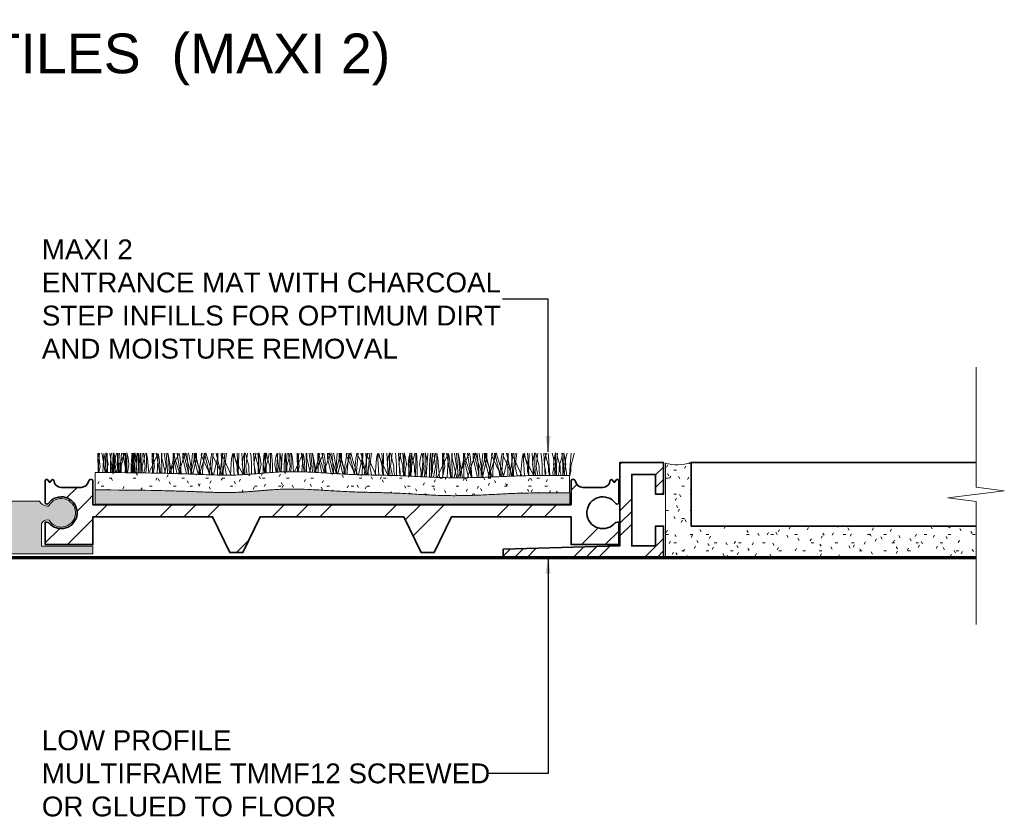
# Model space of a CAD drawing. Header units: millimetres. Extents: x -169 to 162, y -35 to 68.
# Tile 3 of 3: x 38 to 162, y -32 to 68. Entities that reach past the tile are written whole.
import ezdxf

# ---------------------------------------------------------------- set-up
doc = ezdxf.new("R2010")
doc.units = ezdxf.units.MM
for name, color, linetype, lineweight in [('FS-DETAIL', 3, 'Continuous', 35), ('FS-DETAIL-HATCH', 253, 'Continuous', 13), ('FS-DETAIL-THIN', 8, 'Continuous', 18), ('FS-DETAIL-WIDE', 4, 'Continuous', 70), ('FS-TEXT', 7, 'Continuous', 25)]:
    doc.layers.add(name, color=color, linetype=linetype, lineweight=lineweight)
doc.styles.add('Arial', font='arial.ttf', dxfattribs={"height": 2.5})
doc.dimstyles.new('Diagonal_2.5mm Arial$7', dxfattribs={"dimtxt": 2.5, "dimasz": 2, "dimexe": 2.5, "dimexo": 5, "dimgap": 1, "dimtad": 0, "dimzin": 0, "dimdsep": 46, "dimtxsty": 'Arial', "dimcen": 2, "dimdle": 4, "dimclrd": 1, "dimclre": 256, "dimclrt": 7, "dimaunit": 1, "dimadec": 0, "dimazin": 0, "dimtfac": 1, "dimtix": 1, "dimtmove": 2, "dimatfit": 3, "dimfxl": 1, "dimtvp": 1, "dimtolj": 1, "dimtzin": 0, "dimarcsym": 0})

# ---------------------------------------------------------------- blocks, each defined once
blk = doc.blocks.new('CARPET-H-PROFILE-MAXI')
at = {"layer": 'FS-DETAIL-HATCH'}
for p, q in [((-73.39, -53.15), (-73.34, -55.57)), ((-73.1, -54.82), (-73.32, -53.15)), ((-73.18, -53.15), (-73.25, -54.11)), ((-72.8, -53.51), (-72.88, -53.15)), ((-72.78, -55.58), (-72.63, -53.16)), ((-72.5, -53.81), (-72.63, -53.16)), ((-72.21, -53.73), (-72.37, -53.08)), ((-72.37, -53.43), (-72.37, -53.08)), ((-72.23, -53.15), (-72.18, -55.58)), ((-71.64, -54.82), (-71.86, -53.15)), ((-71.68, -53.15), (-71.74, -53.55)), ((-71.44, -53.15), (-71.51, -54.11)), ((-71.34, -53.81), (-71.47, -53.15)), ((-71.19, -53.77), (-71.36, -53.08)), ((-71.36, -53.43), (-71.36, -53.08)), ((-71.16, -53.66), (-71.06, -53.15)), ((-70.91, -53.43), (-70.91, -53.15)), ((-70.76, -53.15), (-70.71, -55.6)), ((-70.67, -53.15), (-70.72, -53.55)), ((-70.43, -53.15), (-70.5, -54.11)), ((-70.18, -53.51), (-70.26, -53.15)), ((-70.12, -53.4), (-70.17, -53.15)), ((-70.15, -53.66), (-70.05, -53.15)), ((-69.88, -53.81), (-70, -53.15)), ((-69.9, -53.43), (-69.9, -53.15)), ((-69.59, -53.73), (-69.75, -53.08)), ((-69.75, -53.43), (-69.75, -53.08)), ((-69.06, -53.15), (-69.11, -53.55)), ((-68.89, -54.82), (-69.11, -53.15)), ((-68.96, -53.15), (-69.04, -54.11)), ((-68.82, -53.15), (-68.89, -54.11)), ((-68.57, -53.73), (-68.74, -53.08)), ((-68.74, -53.43), (-68.74, -53.08)), ((-68.56, -55.62), (-68.41, -53.15)), ((-68.54, -53.66), (-68.43, -53.15)), ((-68.29, -53.43), (-68.29, -53.15)), ((-68.05, -53.15), (-68.1, -53.55)), ((-68.01, -53.15), (-67.96, -55.62)), ((-67.8, -53.15), (-67.87, -54.11)), ((-67.42, -54.82), (-67.65, -53.15)), ((-67.52, -53.66), (-67.42, -53.15)), ((-67.27, -53.43), (-67.27, -53.15)), ((-67.12, -53.81), (-67.25, -53.15)), ((-66.55, -53.15), (-66.5, -55.64)), ((-66.26, -54.82), (-66.48, -53.15)), ((-66.34, -53.15), (-66.41, -54.11)), ((-65.96, -53.51), (-66.04, -53.15)), ((-65.91, -53.4), (-65.95, -53.15)), ((-65.94, -55.65), (-65.79, -53.16)), ((-65.66, -53.81), (-65.79, -53.16)), ((-65.39, -53.15), (-65.34, -55.67)), ((-65.32, -53.77), (-65.32, -53.15)), ((-64.8, -54.82), (-65.02, -53.15)), ((-64.6, -55.42), (-64.8, -53.15)), ((-64.5, -53.81), (-64.63, -53.15)), ((-64.5, -53.51), (-64.58, -53.15)), ((-64.26, -55.42), (-63.69, -53.15)), ((-63.92, -53.15), (-63.87, -55.71)), ((-63.86, -53.77), (-63.86, -53.14)), ((-63.56, -54.18), (-63.86, -53.14)), ((-63.34, -53.51), (-63.42, -53.15)), ((-63.29, -53.4), (-63.33, -53.15)), ((-63.04, -53.81), (-63.17, -53.15)), ((-62.72, -54.18), (-62.41, -53.1)), ((-62.7, -53.77), (-62.7, -53.15)), ((-62.02, -55.42), (-62.6, -53.15)), ((-62.1, -54.18), (-62.41, -53.1)), ((-61.97, -55.42), (-62.17, -53.15)), ((-61.87, -53.51), (-61.96, -53.15)), ((-61.69, -55.42), (-61.49, -53.15)), ((-61.64, -55.42), (-61.06, -53.15)), ((-61.24, -53.77), (-61.24, -53.14)), ((-60.94, -54.18), (-61.24, -53.14)), ((-60.56, -55.42), (-61.14, -53.15)), ((-60.96, -53.77), (-60.96, -53.15)), ((-60.37, -53.4), (-60.33, -53.15)), ((-60.32, -53.51), (-60.24, -53.15)), ((-60.22, -55.42), (-60.02, -53.15)), ((-60.1, -54.18), (-59.79, -53.1)), ((-59.4, -55.42), (-59.98, -53.15)), ((-59.47, -54.18), (-59.79, -53.1)), ((-59.16, -53.81), (-59.03, -53.15)), ((-59.06, -55.42), (-58.86, -53.15)), ((-58.91, -53.4), (-58.87, -53.15)), ((-57.94, -55.42), (-58.51, -53.15)), ((-58.34, -53.77), (-58.34, -53.15)), ((-58.27, -53.15), (-58.33, -55.88)), ((-57.7, -55.88), (-57.87, -53.15)), ((-57.75, -53.4), (-57.71, -53.15)), ((-57.7, -53.51), (-57.62, -53.15)), ((-57.6, -55.42), (-57.4, -53.15)), ((-57.4, -54.82), (-57.18, -53.15)), ((-56.54, -53.81), (-56.41, -53.16)), ((-56.24, -55.89), (-56.41, -53.16)), ((-56.29, -53.4), (-56.24, -53.13)), ((-56.14, -53.66), (-56.24, -53.13)), ((-55.86, -53.15), (-55.79, -54.11)), ((-55.65, -53.15), (-55.7, -55.86)), ((-55.08, -55.82), (-55.25, -53.15)), ((-55.09, -53.73), (-54.92, -53.08)), ((-54.92, -53.43), (-54.92, -53.08)), ((-54.67, -53.66), (-54.78, -53.15)), ((-54.77, -54.82), (-54.55, -53.15)), ((-54.15, -53.15), (-54.1, -53.55)), ((-53.63, -55.73), (-53.79, -53.15)), ((-53.62, -53.73), (-53.47, -53.13)), ((-53.51, -53.66), (-53.61, -53.15)), ((-53.23, -53.15), (-53.16, -54.11)), ((-52.96, -53.73), (-53.12, -53.08)), ((-53.12, -53.43), (-53.12, -53.08)), ((-52.43, -53.15), (-52.48, -53.55)), ((-52.46, -53.73), (-52.3, -53.08)), ((-52.3, -53.43), (-52.3, -53.08)), ((-52.18, -53.15), (-52.26, -54.11)), ((-52.05, -53.66), (-52.15, -53.15)), ((-51.91, -53.66), (-51.8, -53.15)), ((-51.66, -53.43), (-51.66, -53.15)), ((-51.53, -53.15), (-51.47, -53.55)), ((-51, -53.73), (-50.86, -53.18)), ((-50.64, -54.82), (-50.86, -53.18)), ((-50.72, -53.15), (-50.79, -54.11)), ((-50.33, -53.73), (-50.49, -53.08)), ((-50.49, -53.43), (-50.49, -53.08)), ((-50.31, -55.5), (-50.17, -53.15)), ((-49.8, -53.15), (-49.86, -53.55)), ((-49.77, -53.15), (-49.72, -55.48)), ((-49.56, -53.15), (-49.63, -54.11)), ((-49.18, -54.82), (-49.4, -53.15)), ((-49.28, -53.66), (-49.18, -53.15)), ((-49.03, -53.43), (-49.03, -53.15)), ((-48.88, -53.81), (-49.01, -53.15)), ((-48.31, -53.15), (-48.26, -55.48)), ((-48.02, -54.82), (-48.24, -53.15)), ((-48.1, -53.15), (-48.17, -54.11)), ((-47.72, -53.51), (-47.8, -53.15)), ((-47.67, -53.4), (-47.71, -53.15)), ((-47.69, -55.49), (-47.55, -53.16)), ((-47.42, -53.81), (-47.55, -53.16)), ((-47.15, -53.15), (-47.1, -55.51)), ((-47.08, -53.77), (-47.08, -53.15)), ((-46.56, -54.82), (-46.78, -53.15)), ((-46.36, -55.42), (-46.56, -53.15)), ((-46.26, -53.81), (-46.39, -53.15)), ((-46.26, -53.51), (-46.34, -53.15)), ((-46.02, -55.42), (-45.44, -53.15)), ((-45.68, -53.15), (-45.63, -55.58)), ((-45.62, -53.77), (-45.62, -53.14)), ((-45.32, -54.18), (-45.62, -53.14)), ((-45.09, -53.51), (-45.18, -53.15)), ((-45.04, -53.4), (-45.08, -53.15)), ((-44.79, -53.81), (-44.92, -53.15)), ((-44.48, -54.18), (-44.17, -53.1)), ((-44.46, -53.77), (-44.46, -53.15)), ((-43.78, -55.42), (-44.36, -53.15)), ((-43.86, -54.18), (-44.17, -53.1)), ((-43.73, -55.42), (-43.93, -53.15)), ((-43.63, -53.51), (-43.71, -53.15)), ((-43.44, -55.42), (-43.24, -53.15)), ((-43.39, -55.42), (-42.82, -53.15)), ((-42.99, -53.77), (-42.99, -53.14)), ((-42.69, -54.18), (-42.99, -53.14)), ((-42.32, -55.42), (-42.89, -53.15)), ((-42.72, -53.77), (-42.72, -53.15)), ((-42.13, -53.4), (-42.09, -53.15)), ((-42.08, -53.51), (-42, -53.15)), ((-41.98, -55.42), (-41.78, -53.15)), ((-41.86, -54.18), (-41.54, -53.1)), ((-41.16, -55.42), (-41.73, -53.15)), ((-41.23, -54.18), (-41.54, -53.1)), ((-40.92, -53.81), (-40.79, -53.15)), ((-40.82, -55.42), (-40.62, -53.15)), ((-40.67, -53.4), (-40.63, -53.15)), ((-39.69, -55.42), (-40.27, -53.15)), ((-40.09, -53.77), (-40.09, -53.15)), ((-40.03, -53.15), (-40.09, -55.85)), ((-39.46, -55.87), (-39.63, -53.15)), ((-39.51, -53.4), (-39.47, -53.15)), ((-39.46, -53.51), (-39.37, -53.15)), ((-39.36, -55.42), (-39.16, -53.15)), ((-39.16, -54.82), (-38.93, -53.15)), ((-38.29, -53.81), (-38.17, -53.16)), ((-38, -55.9), (-38.17, -53.16)), ((-38.04, -53.4), (-38, -53.13)), ((-37.89, -53.66), (-38, -53.13)), ((-37.62, -53.15), (-37.54, -54.11)), ((-37.4, -53.15), (-37.46, -55.91)), ((-36.83, -55.92), (-37.01, -53.15)), ((-36.84, -53.73), (-36.68, -53.08)), ((-36.68, -53.43), (-36.68, -53.08)), ((-36.53, -54.82), (-36.31, -53.15)), ((-36.43, -53.66), (-36.53, -53.15)), ((-35.91, -53.15), (-35.86, -53.55)), ((-35.37, -55.98), (-35.54, -53.15)), ((-35.38, -53.73), (-35.23, -53.13)), ((-35.27, -53.66), (-35.37, -53.15)), ((-34.99, -53.15), (-34.92, -54.11)), ((-34.64, -53.73), (-34.8, -53.08)), ((-34.8, -53.43), (-34.8, -53.08)), ((-34.22, -53.73), (-34.06, -53.08)), ((-34.11, -53.15), (-34.16, -53.55)), ((-34.06, -53.43), (-34.06, -53.08)), ((-33.87, -53.15), (-33.94, -54.11)), ((-33.81, -53.66), (-33.91, -53.15)), ((-33.59, -53.66), (-33.48, -53.15)), ((-33.34, -53.43), (-33.34, -53.15)), ((-33.28, -53.15), (-33.23, -53.55)), ((-32.76, -53.73), (-32.61, -53.13)), ((-32.33, -54.82), (-32.55, -53.15)), ((-32.4, -53.15), (-32.48, -54.11)), ((-32.01, -53.73), (-32.18, -53.08)), ((-32.18, -53.43), (-32.18, -53.08)), ((-32.03, -56.12), (-31.85, -53.15)), ((-31.49, -53.15), (-31.54, -53.55)), ((-31.45, -53.15), (-31.39, -56.15)), ((-31.24, -53.15), (-31.31, -54.11)), ((-30.86, -54.82), (-31.08, -53.15)), ((-30.96, -53.66), (-30.86, -53.15)), ((-30.71, -53.43), (-30.71, -53.15)), ((-30.56, -53.81), (-30.69, -53.15)), ((-29.99, -53.15), (-29.93, -56.2)), ((-29.7, -54.82), (-29.92, -53.15)), ((-29.78, -53.15), (-29.85, -54.11)), ((-29.4, -53.51), (-29.48, -53.15)), ((-29.41, -56.21), (-29.23, -53.16)), ((-29.35, -53.4), (-29.39, -53.15)), ((-29.1, -53.81), (-29.23, -53.16)), ((-28.83, -53.15), (-28.76, -56.22)), ((-28.76, -53.77), (-28.76, -53.15)), ((-28.24, -54.82), (-28.46, -53.15)), ((-28.04, -55.42), (-28.24, -53.15)), ((-27.94, -53.81), (-28.07, -53.15)), ((-27.94, -53.51), (-28.02, -53.15)), ((-27.7, -55.42), (-27.12, -53.15)), ((-27.36, -53.15), (-27.3, -56.22)), ((-27.3, -53.77), (-27.3, -53.14)), ((-27, -54.18), (-27.3, -53.14)), ((-26.78, -53.51), (-26.86, -53.15)), ((-26.72, -53.4), (-26.77, -53.15)), ((-26.48, -53.81), (-26.6, -53.15)), ((-26.16, -54.18), (-25.85, -53.1)), ((-26.14, -53.77), (-26.14, -53.15)), ((-25.46, -55.42), (-26.04, -53.15)), ((-25.54, -54.18), (-25.85, -53.1)), ((-25.41, -55.42), (-25.61, -53.15)), ((-25.31, -53.51), (-25.39, -53.15)), ((-25.13, -55.42), (-24.93, -53.15)), ((-25.07, -55.42), (-24.5, -53.15)), ((-24.68, -53.77), (-24.68, -53.14)), ((-24.38, -54.18), (-24.68, -53.14)), ((-24, -55.42), (-24.58, -53.15)), ((-24.4, -53.77), (-24.4, -53.15)), ((-23.81, -53.4), (-23.77, -53.15)), ((-23.76, -53.51), (-23.68, -53.15)), ((-23.66, -55.42), (-23.46, -53.15)), ((-23.54, -54.18), (-23.22, -53.1)), ((-22.84, -55.42), (-23.41, -53.15)), ((-22.91, -54.18), (-23.22, -53.1)), ((-22.6, -53.81), (-22.47, -53.15)), ((-22.5, -55.42), (-22.3, -53.15)), ((-22.35, -53.4), (-22.31, -53.15)), ((-21.38, -55.42), (-21.95, -53.15)), ((-21.77, -53.77), (-21.77, -53.15)), ((-21.71, -53.15), (-21.77, -56.05)), ((-21.13, -56.02), (-21.31, -53.15)), ((-21.19, -53.4), (-21.15, -53.15)), ((-21.14, -53.51), (-21.05, -53.15)), ((-21.04, -55.42), (-20.84, -53.15)), ((-20.84, -54.82), (-20.62, -53.15)), ((-19.97, -53.81), (-19.85, -53.16)), ((-19.67, -55.98), (-19.85, -53.16)), ((-19.73, -53.4), (-19.68, -53.13)), ((-19.58, -53.66), (-19.68, -53.13)), ((-19.3, -53.15), (-19.22, -54.11)), ((-19.09, -53.15), (-19.14, -55.97)), ((-18.51, -55.96), (-18.69, -53.15)), ((-18.53, -53.73), (-18.36, -53.08)), ((-18.36, -53.43), (-18.36, -53.08)), ((-18.11, -53.66), (-18.22, -53.15)), ((-18.21, -54.82), (-17.99, -53.15)), ((-17.59, -53.15), (-17.54, -53.55)), ((-17.05, -55.94), (-17.22, -53.15)), ((-17.06, -53.73), (-16.91, -53.13)), ((-16.95, -53.66), (-17.05, -53.15)), ((-16.67, -53.15), (-16.6, -54.11)), ((-16.03, -53.73), (-16.18, -53.13)), ((-15.9, -53.73), (-15.74, -53.08)), ((-15.74, -53.43), (-15.74, -53.08)), ((-15.49, -53.66), (-15.59, -53.15)), ((-15.5, -53.15), (-15.55, -53.55)), ((-14.98, -53.66), (-14.88, -53.15)), ((-14.96, -53.15), (-14.91, -53.55)), ((-14.73, -53.43), (-14.73, -53.08)), ((-14.57, -53.73), (-14.73, -53.08)), ((-14.44, -53.73), (-14.29, -53.13)), ((-13.79, -53.15), (-13.87, -54.11)), ((-13.52, -53.66), (-13.41, -53.15)), ((-73.25, -54.11), (-73.34, -55.57)), ((-72.46, -55.58), (-72.8, -53.51)), ((-72.36, -55.58), (-72.5, -53.81)), ((-72.37, -54.75), (-72.37, -53.43)), ((-72.1, -54.56), (-72.21, -53.73)), ((-71.74, -53.55), (-71.81, -54.6)), ((-71.51, -54.11), (-71.6, -55.59)), ((-71.46, -54.78), (-71.16, -53.66)), ((-71.36, -54.75), (-71.36, -53.43)), ((-71.2, -55.59), (-71.34, -53.81)), ((-71.09, -54.56), (-71.19, -53.78)), ((-71.15, -55.59), (-70.12, -53.4)), ((-70.91, -54.75), (-70.91, -53.43)), ((-70.72, -53.55), (-70.8, -54.6)), ((-70.5, -54.11), (-70.59, -55.6)), ((-70.45, -54.78), (-70.15, -53.66)), ((-69.83, -55.6), (-70.18, -53.51)), ((-69.9, -54.75), (-69.9, -53.43)), ((-69.73, -55.61), (-69.88, -53.81)), ((-69.75, -54.75), (-69.75, -53.43)), ((-69.47, -54.56), (-69.59, -53.73)), ((-69.11, -53.55), (-69.19, -54.6)), ((-69.04, -54.11), (-69.13, -55.61)), ((-68.89, -54.11), (-68.98, -55.61)), ((-68.84, -54.78), (-68.54, -53.66)), ((-68.74, -54.75), (-68.74, -53.43)), ((-68.46, -54.56), (-68.57, -53.73)), ((-68.29, -54.75), (-68.29, -53.43)), ((-68.1, -53.55), (-68.17, -54.6)), ((-67.87, -54.11), (-67.97, -55.62)), ((-67.82, -54.78), (-67.52, -53.66)), ((-67.27, -54.75), (-67.27, -53.43)), ((-66.98, -55.63), (-67.12, -53.81)), ((-66.95, -55.63), (-65.91, -53.4)), ((-66.41, -54.11), (-66.51, -55.64)), ((-65.6, -55.66), (-65.96, -53.51)), ((-65.51, -55.66), (-65.66, -53.81)), ((-64.88, -55.68), (-65.32, -53.77)), ((-64.13, -55.7), (-64.5, -53.51)), ((-64.35, -55.7), (-64.5, -53.81)), ((-64.36, -55.7), (-63.29, -53.4)), ((-63.41, -55.72), (-63.86, -53.77)), ((-63.05, -55.73), (-63.56, -54.18)), ((-62.97, -55.73), (-63.34, -53.51)), ((-63.24, -55.73), (-62.72, -54.18)), ((-62.88, -55.74), (-63.04, -53.81)), ((-62.24, -55.75), (-62.7, -53.77)), ((-61.57, -55.78), (-62.1, -54.18)), ((-61.5, -55.78), (-61.87, -53.51)), ((-61.43, -55.78), (-60.96, -53.77)), ((-60.76, -55.8), (-61.24, -53.77)), ((-60.39, -55.82), (-60.94, -54.18)), ((-60.71, -55.81), (-60.32, -53.51)), ((-60.64, -55.81), (-60.1, -54.18)), ((-59.23, -55.86), (-60.37, -53.4)), ((-58.91, -55.87), (-59.47, -54.18)), ((-59.32, -55.85), (-59.16, -53.81)), ((-57.75, -55.88), (-58.89, -53.45)), ((-58.83, -55.87), (-58.34, -53.77)), ((-58.09, -55.88), (-57.7, -53.51)), ((-56.59, -55.89), (-57.75, -53.4)), ((-56.7, -55.89), (-56.54, -53.81)), ((-55.15, -55.83), (-56.29, -53.4)), ((-55.84, -54.78), (-56.14, -53.66)), ((-55.79, -54.11), (-55.68, -55.86)), ((-55.2, -54.56), (-55.09, -53.73)), ((-54.92, -54.75), (-54.92, -53.43)), ((-54.37, -54.78), (-54.67, -53.66)), ((-54.1, -53.55), (-54.02, -54.6)), ((-53.74, -54.56), (-53.62, -53.73)), ((-53.21, -54.78), (-53.51, -53.66)), ((-53.16, -54.11), (-53.06, -55.68)), ((-53.12, -54.75), (-53.12, -53.43)), ((-52.84, -54.56), (-52.96, -53.73)), ((-52.57, -54.56), (-52.46, -53.73)), ((-52.48, -53.55), (-52.56, -54.6)), ((-52.26, -54.11), (-52.35, -55.62)), ((-52.3, -54.75), (-52.3, -53.43)), ((-52.21, -54.78), (-51.91, -53.66)), ((-51.75, -54.78), (-52.05, -53.66)), ((-51.66, -54.75), (-51.66, -53.43)), ((-51.47, -53.55), (-51.4, -54.6)), ((-51.11, -54.56), (-51, -53.73)), ((-50.79, -54.11), (-50.88, -55.53)), ((-50.49, -54.75), (-50.49, -53.43)), ((-50.22, -54.56), (-50.33, -53.73)), ((-49.86, -53.55), (-49.93, -54.6)), ((-49.63, -54.11), (-49.72, -55.48)), ((-49.58, -54.78), (-49.28, -53.66)), ((-49.03, -54.75), (-49.03, -53.43)), ((-48.75, -55.47), (-48.88, -53.81)), ((-48.63, -55.47), (-47.67, -53.4)), ((-48.17, -54.11), (-48.25, -55.48)), ((-47.39, -55.5), (-47.72, -53.51)), ((-47.28, -55.5), (-47.42, -53.81)), ((-46.67, -55.52), (-47.08, -53.77)), ((-45.91, -55.57), (-46.26, -53.51)), ((-46.12, -55.56), (-46.26, -53.81)), ((-46.05, -55.56), (-45.04, -53.4)), ((-45.19, -55.61), (-45.62, -53.77)), ((-44.84, -55.63), (-45.32, -54.18)), ((-44.74, -55.63), (-45.09, -53.51)), ((-44.96, -55.62), (-44.48, -54.18)), ((-44.65, -55.64), (-44.79, -53.81)), ((-44.01, -55.68), (-44.46, -53.77)), ((-43.35, -55.72), (-43.86, -54.18)), ((-43.26, -55.72), (-43.63, -53.51)), ((-43.17, -55.73), (-42.72, -53.77)), ((-42.53, -55.76), (-42.99, -53.77)), ((-42.16, -55.78), (-42.69, -54.18)), ((-42.46, -55.76), (-42.08, -53.51)), ((-42.38, -55.77), (-41.86, -54.18)), ((-41, -55.83), (-42.13, -53.4)), ((-40.68, -55.84), (-41.23, -54.18)), ((-41.08, -55.83), (-40.92, -53.81)), ((-39.52, -55.87), (-40.67, -53.4)), ((-40.58, -55.84), (-40.09, -53.77)), ((-39.85, -55.86), (-39.46, -53.51)), ((-38.34, -55.89), (-39.51, -53.4)), ((-38.46, -55.89), (-38.29, -53.81)), ((-36.86, -55.92), (-38.04, -53.4)), ((-37.59, -54.78), (-37.89, -53.66)), ((-37.54, -54.11), (-37.43, -55.91)), ((-36.96, -54.56), (-36.84, -53.73)), ((-36.68, -54.75), (-36.68, -53.43)), ((-36.13, -54.78), (-36.43, -53.66)), ((-35.86, -53.55), (-35.78, -54.6)), ((-35.49, -54.56), (-35.38, -53.73)), ((-34.97, -54.78), (-35.27, -53.66)), ((-34.92, -54.11), (-34.81, -55.91)), ((-34.8, -54.75), (-34.8, -53.43)), ((-34.52, -54.56), (-34.64, -53.73)), ((-34.33, -54.56), (-34.22, -53.73)), ((-34.16, -53.55), (-34.24, -54.6)), ((-34.06, -54.75), (-34.06, -53.43)), ((-33.94, -54.11), (-34.05, -55.91)), ((-33.89, -54.78), (-33.59, -53.66)), ((-33.51, -54.78), (-33.81, -53.66)), ((-33.34, -54.75), (-33.34, -53.43)), ((-33.23, -53.55), (-33.16, -54.6)), ((-32.87, -54.56), (-32.76, -53.73)), ((-32.48, -54.11), (-32.59, -55.91)), ((-32.18, -54.75), (-32.18, -53.43)), ((-31.9, -54.56), (-32.01, -53.73)), ((-31.54, -53.55), (-31.61, -54.6)), ((-31.31, -54.11), (-31.43, -55.91)), ((-31.26, -54.78), (-30.96, -53.66)), ((-30.71, -54.75), (-30.71, -53.43)), ((-30.65, -56.18), (-29.35, -53.4)), ((-30.37, -56.19), (-30.56, -53.81)), ((-29.85, -54.11), (-29.96, -55.91)), ((-28.95, -56.22), (-29.4, -53.51)), ((-28.91, -56.22), (-29.1, -53.81)), ((-28.19, -56.22), (-28.76, -53.77)), ((-28.04, -56.21), (-26.72, -53.4)), ((-27.49, -56.22), (-27.94, -53.51)), ((-27.75, -56.22), (-27.94, -53.81)), ((-26.73, -56.21), (-27.3, -53.77)), ((-26.33, -56.21), (-27, -54.18)), ((-26.84, -56.21), (-26.16, -54.18)), ((-26.33, -56.21), (-26.78, -53.51)), ((-26.28, -56.21), (-26.48, -53.81)), ((-25.57, -56.19), (-26.14, -53.77)), ((-24.88, -56.17), (-25.54, -54.18)), ((-24.87, -56.17), (-25.31, -53.51)), ((-24.96, -56.17), (-24.4, -53.77)), ((-24.12, -56.15), (-24.68, -53.77)), ((-23.73, -56.13), (-24.38, -54.18)), ((-24.2, -56.15), (-23.76, -53.51)), ((-24.19, -56.15), (-23.54, -54.18)), ((-22.56, -56.08), (-23.81, -53.4)), ((-22.28, -56.07), (-22.91, -54.18)), ((-22.78, -56.09), (-22.6, -53.81)), ((-21.12, -56.02), (-22.33, -53.45)), ((-22.31, -56.07), (-21.77, -53.77)), ((-21.56, -56.04), (-21.14, -53.51)), ((-19.98, -55.98), (-21.19, -53.4)), ((-20.15, -55.99), (-19.97, -53.81)), ((-18.53, -55.96), (-19.73, -53.4)), ((-19.28, -54.78), (-19.58, -53.66)), ((-19.22, -54.11), (-19.11, -55.91)), ((-18.64, -54.56), (-18.53, -53.73)), ((-18.36, -54.75), (-18.36, -53.43)), ((-17.81, -54.78), (-18.11, -53.66)), ((-17.54, -53.55), (-17.46, -54.6)), ((-17.18, -54.56), (-17.06, -53.73)), ((-16.65, -54.78), (-16.95, -53.66)), ((-16.6, -54.11), (-16.49, -55.91)), ((-15.92, -54.56), (-16.03, -53.73)), ((-16.01, -54.56), (-15.9, -53.73)), ((-15.74, -54.75), (-15.74, -53.43)), ((-15.55, -53.55), (-15.63, -54.6)), ((-15.19, -54.78), (-15.49, -53.66)), ((-15.28, -54.78), (-14.98, -53.66)), ((-14.91, -53.55), (-14.84, -54.6)), ((-14.73, -54.75), (-14.73, -53.43)), ((-14.45, -54.56), (-14.57, -53.73)), ((-14.55, -54.56), (-14.44, -53.73)), ((-13.87, -54.11), (-13.98, -55.91)), ((-13.82, -54.78), (-13.52, -53.66)), ((-73.26, -55.57), (-73.1, -54.82)), ((-72.43, -55.58), (-72.37, -54.75)), ((-72.28, -55.58), (-72.21, -55.08)), ((-72.21, -55.08), (-72.1, -54.56)), ((-71.81, -54.6), (-71.81, -55.59)), ((-71.8, -55.59), (-71.64, -54.82)), ((-71.5, -55.59), (-71.46, -55.46)), ((-71.46, -55.46), (-71.46, -54.78)), ((-71.41, -55.59), (-71.36, -54.75)), ((-71.27, -55.59), (-71.2, -55.08)), ((-71.2, -55.08), (-71.09, -54.56)), ((-70.96, -55.59), (-70.91, -54.75)), ((-70.8, -54.6), (-70.8, -55.6)), ((-70.49, -55.6), (-70.45, -55.46)), ((-70.45, -55.46), (-70.45, -54.78)), ((-69.95, -55.6), (-69.9, -54.75)), ((-69.8, -55.61), (-69.75, -54.75)), ((-69.66, -55.61), (-69.59, -55.08)), ((-69.59, -55.08), (-69.47, -54.56)), ((-69.19, -54.6), (-69.19, -55.61)), ((-69.05, -55.61), (-68.89, -54.82)), ((-68.88, -55.61), (-68.84, -55.46)), ((-68.84, -55.46), (-68.84, -54.78)), ((-68.79, -55.61), (-68.74, -54.75)), ((-68.65, -55.61), (-68.57, -55.08)), ((-68.57, -55.08), (-68.46, -54.56)), ((-68.34, -55.62), (-68.29, -54.75)), ((-68.17, -54.6), (-68.17, -55.62)), ((-67.87, -55.62), (-67.82, -55.46)), ((-67.82, -55.46), (-67.82, -54.78)), ((-67.59, -55.62), (-67.42, -54.82)), ((-67.33, -55.63), (-67.27, -54.75)), ((-66.43, -55.64), (-66.26, -54.82)), ((-64.98, -55.68), (-64.8, -54.82)), ((-64.6, -55.69), (-64.6, -55.42)), ((-64.29, -55.7), (-64.26, -55.42)), ((-62, -55.76), (-62.02, -55.42)), ((-61.97, -55.76), (-61.97, -55.42)), ((-61.69, -55.77), (-61.69, -55.42)), ((-61.67, -55.77), (-61.64, -55.42)), ((-60.53, -55.81), (-60.56, -55.42)), ((-60.22, -55.82), (-60.22, -55.42)), ((-59.36, -55.85), (-59.4, -55.42)), ((-59.06, -55.86), (-59.06, -55.42)), ((-57.9, -55.88), (-57.94, -55.42)), ((-57.6, -55.88), (-57.6, -55.42)), ((-57.18, -55.89), (-57.4, -54.82)), ((-55.84, -55.46), (-55.84, -54.78)), ((-55.72, -55.86), (-55.84, -55.46)), ((-55.09, -55.08), (-55.2, -54.56)), ((-55.01, -55.61), (-55.09, -55.08)), ((-55.03, -55.82), (-55.01, -55.61)), ((-54.86, -55.81), (-54.92, -54.75)), ((-54.57, -55.8), (-54.77, -54.82)), ((-54.37, -55.46), (-54.37, -54.78)), ((-54.28, -55.78), (-54.37, -55.46)), ((-54.02, -54.6), (-54.02, -55.76)), ((-53.62, -55.08), (-53.74, -54.56)), ((-53.55, -55.61), (-53.62, -55.08)), ((-53.56, -55.73), (-53.55, -55.61)), ((-53.21, -55.46), (-53.21, -54.78)), ((-53.15, -55.69), (-53.21, -55.46)), ((-53.18, -55.69), (-53.12, -54.75)), ((-53.03, -55.61), (-52.96, -55.08)), ((-53.02, -55.68), (-53.03, -55.61)), ((-52.96, -55.08), (-52.84, -54.56)), ((-52.46, -55.08), (-52.57, -54.56)), ((-52.56, -54.6), (-52.56, -55.64)), ((-52.39, -55.61), (-52.46, -55.08)), ((-52.39, -55.63), (-52.39, -55.61)), ((-52.25, -55.61), (-52.3, -54.75)), ((-52.25, -55.61), (-52.21, -55.46)), ((-52.21, -55.46), (-52.21, -54.78)), ((-51.75, -55.46), (-51.75, -54.78)), ((-51.71, -55.58), (-51.75, -55.46)), ((-51.71, -55.58), (-51.66, -54.75)), ((-51.4, -54.6), (-51.4, -55.56)), ((-51, -55.08), (-51.11, -54.56)), ((-50.94, -55.53), (-51, -55.08)), ((-50.79, -55.52), (-50.64, -54.82)), ((-50.54, -55.5), (-50.49, -54.75)), ((-50.39, -55.5), (-50.33, -55.08)), ((-50.33, -55.08), (-50.22, -54.56)), ((-49.93, -54.6), (-49.93, -55.49)), ((-49.59, -55.48), (-49.58, -55.46)), ((-49.58, -55.46), (-49.58, -54.78)), ((-49.32, -55.48), (-49.18, -54.82)), ((-49.07, -55.47), (-49.03, -54.75)), ((-48.15, -55.48), (-48.02, -54.82)), ((-46.7, -55.52), (-46.56, -54.82)), ((-46.36, -55.54), (-46.36, -55.42)), ((-46.03, -55.56), (-46.02, -55.42)), ((-43.76, -55.69), (-43.78, -55.42)), ((-43.73, -55.69), (-43.73, -55.42)), ((-43.44, -55.71), (-43.44, -55.42)), ((-43.42, -55.71), (-43.39, -55.42)), ((-42.29, -55.77), (-42.32, -55.42)), ((-41.98, -55.78), (-41.98, -55.42)), ((-41.12, -55.82), (-41.16, -55.42)), ((-40.82, -55.83), (-40.82, -55.42)), ((-39.66, -55.86), (-39.69, -55.42)), ((-39.36, -55.87), (-39.36, -55.42)), ((-38.94, -55.88), (-39.16, -54.82)), ((-37.59, -55.46), (-37.59, -54.78)), ((-37.47, -55.91), (-37.59, -55.46)), ((-36.84, -55.08), (-36.96, -54.56)), ((-36.77, -55.61), (-36.84, -55.08)), ((-36.8, -55.93), (-36.77, -55.61)), ((-36.61, -55.93), (-36.68, -54.75)), ((-36.3, -55.94), (-36.53, -54.82)), ((-36.13, -55.46), (-36.13, -54.78)), ((-35.99, -55.95), (-36.13, -55.46)), ((-35.78, -54.6), (-35.78, -55.8)), ((-35.38, -55.08), (-35.49, -54.56)), ((-35.31, -55.61), (-35.38, -55.08)), ((-35.34, -55.98), (-35.31, -55.61)), ((-34.97, -55.46), (-34.97, -54.78)), ((-34.82, -55.99), (-34.97, -55.46)), ((-34.88, -55.99), (-34.8, -54.75)), ((-34.71, -55.61), (-34.64, -55.08)), ((-34.68, -56), (-34.71, -55.61)), ((-34.64, -55.08), (-34.52, -54.56)), ((-34.22, -55.08), (-34.33, -54.56)), ((-34.24, -54.6), (-34.24, -55.8)), ((-34.14, -55.61), (-34.22, -55.08)), ((-34.18, -56.03), (-34.14, -55.61)), ((-33.98, -56.04), (-34.06, -54.75)), ((-34.05, -56.03), (-33.89, -55.46)), ((-33.89, -55.46), (-33.89, -54.78)), ((-33.51, -55.46), (-33.51, -54.78)), ((-33.33, -56.07), (-33.51, -55.46)), ((-33.42, -56.06), (-33.34, -54.75)), ((-33.16, -54.6), (-33.16, -55.8)), ((-32.76, -55.08), (-32.87, -54.56)), ((-32.68, -55.61), (-32.76, -55.08)), ((-32.73, -56.09), (-32.68, -55.61)), ((-32.59, -56.1), (-32.33, -54.82)), ((-32.26, -56.12), (-32.18, -54.75)), ((-32.09, -55.61), (-32.01, -55.08)), ((-32.04, -56.12), (-32.09, -55.61)), ((-32.01, -55.08), (-31.9, -54.56)), ((-31.61, -54.6), (-31.61, -55.8)), ((-31.46, -56.15), (-31.26, -55.46)), ((-31.26, -55.46), (-31.26, -54.78)), ((-31.14, -56.16), (-30.86, -54.82)), ((-30.8, -56.18), (-30.71, -54.75)), ((-29.98, -56.2), (-29.7, -54.82)), ((-28.53, -56.22), (-28.24, -54.82)), ((-28.04, -56.22), (-28.04, -55.42)), ((-27.77, -56.22), (-27.7, -55.42)), ((-25.4, -56.19), (-25.46, -55.42)), ((-25.41, -56.19), (-25.41, -55.42)), ((-25.14, -56.18), (-25.07, -55.42)), ((-25.13, -56.18), (-25.13, -55.42)), ((-23.94, -56.14), (-24, -55.42)), ((-23.66, -56.13), (-23.66, -55.42)), ((-22.78, -56.09), (-22.84, -55.42)), ((-22.5, -56.08), (-22.5, -55.42)), ((-21.32, -56.03), (-21.38, -55.42)), ((-21.04, -56.02), (-21.04, -55.42)), ((-20.59, -56), (-20.84, -54.82)), ((-19.28, -55.46), (-19.28, -54.78)), ((-19.13, -55.97), (-19.28, -55.46)), ((-18.53, -55.08), (-18.64, -54.56)), ((-18.45, -55.61), (-18.53, -55.08)), ((-18.48, -55.96), (-18.45, -55.61)), ((-18.29, -55.96), (-18.36, -54.75)), ((-17.98, -55.95), (-18.21, -54.82)), ((-17.81, -55.46), (-17.81, -54.78)), ((-17.67, -55.95), (-17.81, -55.46)), ((-17.46, -54.6), (-17.46, -55.8)), ((-17.06, -55.08), (-17.18, -54.56)), ((-16.99, -55.61), (-17.06, -55.08)), ((-17.02, -55.94), (-16.99, -55.61)), ((-16.65, -55.46), (-16.65, -54.78)), ((-16.51, -55.94), (-16.65, -55.46)), ((-16.1, -55.61), (-16.03, -55.08)), ((-16.07, -55.94), (-16.1, -55.61)), ((-16.03, -55.08), (-15.92, -54.56)), ((-15.9, -55.08), (-16.01, -54.56)), ((-15.83, -55.61), (-15.9, -55.08)), ((-15.86, -55.94), (-15.83, -55.61)), ((-15.67, -55.94), (-15.74, -54.75)), ((-15.63, -54.6), (-15.63, -55.8)), ((-15.41, -55.94), (-15.28, -55.46)), ((-15.28, -55.46), (-15.28, -54.78)), ((-15.19, -55.46), (-15.19, -54.78)), ((-15.05, -55.94), (-15.19, -55.46)), ((-14.84, -54.6), (-14.84, -55.8)), ((-14.8, -55.94), (-14.73, -54.75)), ((-14.64, -55.61), (-14.57, -55.08)), ((-14.61, -55.94), (-14.64, -55.61)), ((-14.57, -55.08), (-14.45, -54.56)), ((-14.44, -55.08), (-14.55, -54.56)), ((-14.36, -55.61), (-14.44, -55.08)), ((-14.39, -55.94), (-14.36, -55.61)), ((-13.95, -55.94), (-13.82, -55.46)), ((-13.82, -55.46), (-13.82, -54.78)), ((-35.78, -55.8), (-35.78, -55.96)), ((-34.81, -55.91), (-34.81, -55.99)), ((-34.24, -55.8), (-34.24, -56.02)), ((-34.05, -55.91), (-34.04, -56.03)), ((-33.16, -55.8), (-33.15, -56.07)), ((-32.59, -55.91), (-32.57, -56.1)), ((-31.61, -55.8), (-31.62, -56.14)), ((-31.43, -55.91), (-31.41, -56.15)), ((-29.96, -55.91), (-29.94, -56.2)), ((-28.04, -56.22), (-28.04, -56.21)), ((-19.11, -55.91), (-19.12, -55.97)), ((-17.46, -55.8), (-17.46, -55.94)), ((-16.49, -55.91), (-16.49, -55.94)), ((-15.63, -55.8), (-15.63, -55.94)), ((-14.84, -55.8), (-14.83, -55.94))]:
    blk.add_line(p, q, dxfattribs=at)

msp = doc.modelspace()

# ---------------------------------------------------------------- hatches: boundary and pattern name
at = {"layer": 'FS-DETAIL-HATCH'}
h = msp.add_hatch(dxfattribs=at)
h.set_pattern_fill('FP_3', color=256, style=0, pattern_type=2)
h.set_pattern_definition([(45, (-1427.115, -3314.3196), (-4.490128, 4.490128), []), (45, (-1425.528, -3314.3196), (9e-16, 8.980256), []), (45, (-1428.702, -3314.3196), (9e-16, 8.980256), [])])
h.paths.add_polyline_path([(98.758, 0), (118.958, 0), (118.958, 4), (117.958, 4), (117.958, 1.5), (114.958, 1.5), (114.958, 10.5), (117.958, 10.5), (117.958, 8), (118.958, 8), (118.958, 12), (113.458, 12), (113.458, 1.519), (98.758, 1.074)], flags=0)
h = msp.add_hatch(dxfattribs=at)
h.set_pattern_fill('FP_3', color=256, style=0, pattern_type=2)
h.set_pattern_definition([(0, (-1427.1148, -3314.3196), (4.064, 1.016), [0.335, -2.713, 0.335, -2.713, -16.256]), (0, (-1427.1148, -3314.3196), (4.064, 1.016), [-6.096, 0.335, -5.761, 0.335, -2.713, -7.112]), (0, (-1427.1148, -3314.3196), (4.064, 1.016), [-15.24, 0.335, -1.697, 0.335, -4.745]), (120, (-1425.5908, -3313.8116), (-2.9118818, 3.01152724), [0.335, -2.713, 0.335, -2.713, -16.256]), (120, (-1425.5908, -3313.8116), (-2.9118818, 3.01152724), [-6.096, 0.335, -5.761, 0.335, -2.713, -7.112]), (120, (-1425.5908, -3313.8116), (-2.9118818, 3.01152724), [-15.24, 0.335, -1.697, 0.335, -4.745]), (240, (-1425.0828, -3311.7796), (-1.1521182, -4.02752724), [0.335, -2.713, 0.335, -2.713, -16.256]), (240, (-1425.0828, -3311.7796), (-1.1521182, -4.02752724), [-6.096, 0.335, -5.761, 0.335, -2.713, -7.112]), (240, (-1425.0828, -3311.7796), (-1.1521182, -4.02752724), [-15.24, 0.335, -1.697, 0.335, -4.745])])
h.paths.add_polyline_path([(158.338, 0.016), (119.178, 0.016), (119.178, 11.937), (120.248, 11.733), (121.337, 11.761), (122.396, 12.02), (122.396, 4), (158.338, 4), (158.338, 0.905)], flags=0)
h = msp.add_hatch(dxfattribs=at)
h.set_pattern_fill('FP_4', color=256, style=0, pattern_type=2)
h.set_pattern_definition([(0, (-1427.1148, -3314.3196), (4.064, 1.016), [0.335, -2.713, 0.335, -2.713, -16.256]), (0, (-1427.1148, -3314.3196), (4.064, 1.016), [-6.096, 0.335, -5.761, 0.335, -2.713, -7.112]), (0, (-1427.1148, -3314.3196), (4.064, 1.016), [-15.24, 0.335, -1.697, 0.335, -4.745]), (120, (-1425.5908, -3313.8116), (-2.9118818, 3.01152724), [0.335, -2.713, 0.335, -2.713, -16.256]), (120, (-1425.5908, -3313.8116), (-2.9118818, 3.01152724), [-6.096, 0.335, -5.761, 0.335, -2.713, -7.112]), (120, (-1425.5908, -3313.8116), (-2.9118818, 3.01152724), [-15.24, 0.335, -1.697, 0.335, -4.745]), (240, (-1425.0828, -3311.7796), (-1.1521182, -4.02752724), [0.335, -2.713, 0.335, -2.713, -16.256]), (240, (-1425.0828, -3311.7796), (-1.1521182, -4.02752724), [-6.096, 0.335, -5.761, 0.335, -2.713, -7.112]), (240, (-1425.0828, -3311.7796), (-1.1521182, -4.02752724), [-15.24, 0.335, -1.697, 0.335, -4.745])])
h.paths.add_polyline_path([(92.733, 7.826), (94.892, 7.868), (96.968, 7.955), (98.942, 8.057), (101.052, 8.14), (103.625, 8.179), (107.122, 8.185), (107.122, 10.372), (103.637, 10.366), (101.08, 10.327), (94.87, 10.101), (92.67, 10.084), (90.487, 10.126), (84.229, 10.386), (80.11, 10.48), (78.051, 10.575), (75.833, 10.709), (74.14, 10.802), (72.39, 10.845), (70.684, 10.813), (68.896, 10.697), (66.947, 10.536), (64.806, 10.42), (62.393, 10.434), (59.186, 10.548), (54.435, 10.678), (47.392, 10.74), (47.392, 8.553), (54.436, 8.491), (59.188, 8.361), (62.395, 8.247), (64.808, 8.234), (66.949, 8.349), (68.899, 8.511), (70.687, 8.627), (72.393, 8.659), (74.14, 8.615), (76.031, 8.512), (78.038, 8.39), (80.089, 8.294), (84.208, 8.19), (86.297, 8.1), (88.415, 7.973), (90.561, 7.864)], flags=0)
at = {"layer": 'FS-DETAIL-HATCH', "lineweight": 18}
h = msp.add_hatch(dxfattribs=at)
h.set_pattern_fill('FP_1', color=256, style=0, pattern_type=2)
h.set_pattern_definition([(45, (-1427.252, -3330.239), (14.142136, -9e-16), [20, 0]), (45, (-1424.252, -3330.239), (14.142136, -9e-16), [20, 0]), (45, (-1421.252, -3330.239), (14.142136, -9e-16), [20, 0])])
h.paths.add_polyline_path([(64.356, 0.675), (65.982, 0.675), (68.169, 5.175), (86.235, 5.175), (88.422, 0.675), (90.048, 0.675), (92.235, 5.175), (107.302, 5.175), (107.302, 1.675), (113.302, 1.675), (113.302, 4.475), (113.161, 4.492), (113.02, 4.473), (112.889, 4.421), (112.774, 4.337), (112.683, 4.228), (112.274, 3.927), (111.803, 3.739), (111.299, 3.675), (110.796, 3.74), (110.325, 3.93), (109.917, 4.232), (109.598, 4.628), (109.389, 5.091), (109.304, 5.591), (109.347, 6.097), (109.516, 6.576), (109.801, 6.996), (110.182, 7.332), (110.635, 7.561), (111.131, 7.668), (111.639, 7.646), (112.124, 7.498), (112.557, 7.232), (112.995, 6.791), (113.05, 6.771), (113.108, 6.765), (113.165, 6.773), (113.219, 6.796), (113.265, 6.83), (113.302, 6.875), (113.302, 9.775), (113.245, 9.841), (113.163, 9.872), (113.077, 9.862), (113.038, 9.841), (112.735, 9.505), (112.463, 9.838), (112.394, 9.864), (112.322, 9.852), (112.29, 9.833), (112.247, 9.773), (112.209, 9.535), (112.111, 9.316), (111.96, 9.129), (111.765, 8.988), (111.541, 8.901), (111.302, 8.875), (108.791, 8.875), (108.579, 8.894), (108.378, 8.959), (108.196, 9.068), (108.043, 9.215), (107.926, 9.392), (107.798, 9.742), (107.744, 9.803), (107.676, 9.848), (107.599, 9.874), (107.518, 9.88), (107.438, 9.865), (107.364, 9.831), (107.302, 9.779), (107.302, 6.675), (47.102, 6.675), (47.102, 9.779), (47.04, 9.831), (46.966, 9.865), (46.886, 9.88), (46.805, 9.874), (46.728, 9.848), (46.66, 9.803), (46.606, 9.742), (46.567, 9.658), (46.552, 9.591), (46.478, 9.392), (46.361, 9.215), (46.208, 9.068), (46.026, 8.959), (45.825, 8.894), (45.614, 8.875), (43.102, 8.875), (42.863, 8.901), (42.639, 8.988), (42.445, 9.129), (42.293, 9.316), (42.195, 9.535), (42.157, 9.773), (42.114, 9.833), (42.047, 9.863), (41.974, 9.856), (41.941, 9.838), (41.669, 9.505), (41.366, 9.841), (41.285, 9.872), (41.198, 9.861), (41.159, 9.841), (41.102, 9.775), (41.102, 6.875), (41.139, 6.83), (41.185, 6.796), (41.239, 6.773), (41.296, 6.765), (41.354, 6.771), (41.409, 6.791), (41.457, 6.823), (41.51, 6.881), (41.847, 7.232), (42.28, 7.498), (42.765, 7.646), (43.273, 7.668), (43.769, 7.561), (44.231, 7.324), (44.603, 6.996), (44.894, 6.559), (45.057, 6.097), (45.1, 5.591), (45.015, 5.091), (44.806, 4.628), (44.487, 4.232), (44.079, 3.93), (43.608, 3.74), (43.105, 3.675), (42.601, 3.739), (42.114, 3.939), (41.721, 4.228), (41.63, 4.337), (41.51, 4.423), (41.384, 4.473), (41.243, 4.492), (41.102, 4.475), (41.102, 1.675), (47.102, 1.675), (47.102, 5.175), (62.169, 5.175)], flags=0)
at = {"layer": 'FS-DETAIL-HATCH'}
h = msp.add_hatch(color=256, dxfattribs=at)
h.paths.add_polyline_path([(74.14, 6.751), (107.139, 6.751), (107.139, 8.751), (107.122, 8.751), (107.122, 8.185), (103.625, 8.179), (101.052, 8.14), (98.942, 8.057), (96.968, 7.955), (94.87, 7.867), (92.67, 7.827), (90.487, 7.868), (88.368, 7.976), (86.29, 8.1), (84.208, 8.19), (80.089, 8.294), (78.038, 8.39), (75.833, 8.523), (74.14, 8.615), (74.14, 8.512)], flags=0)
h.paths.add_polyline_path([(62.395, 6.751), (74.14, 6.751), (74.14, 8.615), (72.39, 8.659), (70.684, 8.627), (68.896, 8.511), (66.947, 8.349), (64.806, 8.234), (62.395, 8.247), (62.395, 8.234)], flags=0)
h.paths.add_polyline_path([(47.392, 6.751), (62.395, 6.751), (62.393, 8.248), (59.186, 8.361), (54.435, 8.491), (47.392, 8.553), (47.392, 8.491)], flags=0)
msp.add_hatch(color=256, dxfattribs=at).paths.add_polyline_path([(39.168, 0.484), (47.106, 0.484), (47.106, 1.484), (40.602, 1.484), (40.602, 4.307), (40.704, 4.471), (40.842, 4.605), (41.009, 4.702), (41.194, 4.756), (41.387, 4.763), (41.576, 4.723), (41.858, 4.376), (42.224, 4.107), (42.632, 3.939), (43.076, 3.877), (43.521, 3.926), (43.94, 4.084), (44.307, 4.34), (44.6, 4.679), (44.799, 5.08), (44.893, 5.529), (44.877, 5.965), (44.75, 6.395), (44.521, 6.78), (44.204, 7.096), (43.819, 7.324), (43.39, 7.45), (42.942, 7.466), (42.504, 7.371), (42.104, 7.171), (41.765, 6.878), (41.51, 6.51), (41.229, 6.518), (40.959, 6.592), (40.713, 6.728), (40.506, 6.918), (40.35, 7.151), (36.854, 7.151), (36.698, 6.918), (36.491, 6.728), (36.246, 6.592), (35.975, 6.518), (35.695, 6.51), (35.439, 6.878), (35.1, 7.171), (34.7, 7.371), (34.262, 7.466), (33.815, 7.45), (33.385, 7.324), (33, 7.096), (32.683, 6.78), (32.454, 6.395), (32.327, 5.965), (32.311, 5.518), (32.405, 5.08), (32.605, 4.679), (32.897, 4.34), (33.264, 4.084), (33.683, 3.926), (34.128, 3.877), (34.572, 3.939), (34.986, 4.109), (35.346, 4.376), (35.628, 4.723), (35.817, 4.763), (36.01, 4.756), (36.195, 4.702), (36.362, 4.605), (36.5, 4.471), (36.602, 4.307), (36.602, 1.484), (30.098, 1.484), (30.098, 0.484), (38.602, 0.484)], flags=0)

# ---------------------------------------------------------------- linework, layer by layer
at = {"layer": 'FS-DETAIL'}
msp.add_lwpolyline([(98.758, 1.074), (98.758, 0), (118.958, 0), (118.958, 4), (117.958, 4), (117.958, 1.5), (114.958, 1.5), (114.958, 10.5), (117.958, 10.5), (117.958, 8), (118.958, 8), (118.958, 12), (113.458, 12), (113.458, 1.519)], close=True, dxfattribs=at)
msp.add_lwpolyline([(158.338, 12.01), (122.421, 12.01), (122.421, 4), (158.338, 4)], dxfattribs=at)
at = {"layer": 'FS-DETAIL', "flags": 128}
msp.add_lwpolyline([(47.102, 9.779, 0.6495569), (46.552, 9.591, -0.3507355), (45.614, 8.875), (43.102, 8.875, -0.4118059), (42.157, 9.773, 0.667183), (41.894, 9.782), (41.669, 9.505), (41.424, 9.776, 0.609352), (41.102, 9.775), (41.102, 6.875, 0.5370451), (41.495, 6.866, -2.6436192), (41.721, 4.228, 0.3215119), (41.102, 4.475), (41.102, 1.675), (47.102, 1.675), (47.102, 5.175), (62.169, 5.175), (64.356, 0.675), (65.982, 0.675), (68.169, 5.175), (86.235, 5.175), (88.422, 0.675), (90.048, 0.675), (92.235, 5.175), (107.302, 5.175), (107.302, 1.675), (113.302, 1.675), (113.302, 4.475, 0.3215119), (112.683, 4.228, -2.6436192), (112.909, 6.866, 0.5370451), (113.302, 6.875), (113.302, 9.775, 0.609352), (112.98, 9.776), (112.735, 9.505), (112.51, 9.782, 0.667183), (112.247, 9.773, -0.4118059), (111.302, 8.875), (108.791, 8.875, -0.3507355), (107.852, 9.591, 0.6495569), (107.302, 9.779), (107.302, 6.675), (47.102, 6.675)], format="xyb", close=True, dxfattribs=at)
at = {"layer": 'FS-DETAIL-THIN'}
for p, q in [((47.392, 10.74), (47.392, 8.553)), ((107.122, 8.185), (107.122, 10.372)), ((107.139, 8.751), (107.122, 8.751)), ((47.392, 8.553), (47.392, 6.751)), ((107.139, 6.751), (107.139, 8.185)), ((47.392, 6.751), (107.139, 6.751))]:
    msp.add_line(p, q, dxfattribs=at)
msp.add_lwpolyline([(158.307, -8.398), (158.307, 7.096), (154.752, 7.548), (161.862, 8.452), (158.307, 8.904), (158.307, 24.018)], dxfattribs=at)
msp.add_lwpolyline([(122.396, 12.02, -0.1620508), (119.178, 11.937), (119.178, 0.016)], format="xyb", dxfattribs=at)
msp.add_lwpolyline([(41.51, 6.51, -3.7564264), (41.576, 4.723, 0.3836815), (40.602, 4.307), (40.602, 1.484), (47.106, 1.484), (47.106, 0.484), (38.602, 0.484), (30.098, 0.484), (30.098, 1.484), (36.602, 1.484), (36.602, 4.307, 0.3836815), (35.628, 4.723, -3.7564264), (35.695, 6.51, 0.306695), (36.854, 7.151), (38.602, 7.151), (40.35, 7.151, 0.306695)], format="xyb", close=True, dxfattribs=at)
for points, knots in [([(107.122, 10.372), (105.805, 10.375), (103.456, 10.371), (101.017, 10.336), (99.299, 10.263), (97.978, 10.203), (96.665, 10.146), (94.883, 10.094), (92.666, 10.074), (90.474, 10.117), (88.361, 10.214), (86.288, 10.322), (84.229, 10.392), (82.17, 10.427), (80.112, 10.471), (78.044, 10.57), (76.016, 10.702), (74.11, 10.813), (72.382, 10.857), (70.981, 10.834), (69.955, 10.775), (69.359, 10.732), (68.898, 10.698), (68.426, 10.66), (67.946, 10.616), (67.454, 10.573), (66.949, 10.535), (66.433, 10.5), (65.734, 10.455), (64.806, 10.413), (63.69, 10.409), (62.641, 10.426), (61.688, 10.454), (60.948, 10.483), (60.135, 10.516), (58.886, 10.558), (57.13, 10.617), (53.681, 10.704), (50.122, 10.73), (47.392, 10.74)], [0, 0, 0, 0, 0.0416667, 0.0833333, 0.125, 0.1458333, 0.1666667, 0.2083333, 0.25, 0.2916667, 0.3333333, 0.375, 0.4166667, 0.4583333, 0.5, 0.5416667, 0.5833333, 0.625, 0.6666667, 0.7083333, 0.7291667, 0.7395833, 0.75, 0.7604167, 0.7708333, 0.78125, 0.7916667, 0.8020833, 0.8125, 0.8333333, 0.8541667, 0.875, 0.8854167, 0.8958333, 0.90625, 0.9166667, 0.9375, 0.9583333, 1, 1, 1, 1]), ([(47.392, 8.553), (50.123, 8.544), (53.682, 8.517), (57.132, 8.43), (58.888, 8.371), (60.137, 8.33), (60.95, 8.296), (61.69, 8.267), (62.644, 8.239), (63.692, 8.222), (64.808, 8.226), (65.737, 8.268), (66.435, 8.314), (66.951, 8.349), (67.456, 8.386), (67.948, 8.43), (68.429, 8.473), (68.901, 8.512), (69.362, 8.545), (69.958, 8.589), (70.985, 8.648), (72.385, 8.67), (74.111, 8.626), (76.011, 8.516), (78.032, 8.384), (80.09, 8.285), (82.141, 8.24), (84.204, 8.198), (85.944, 8.123), (87.351, 8.038), (88.413, 7.973), (89.483, 7.911), (90.918, 7.844), (92.735, 7.812), (94.905, 7.86), (96.651, 7.938), (97.951, 8.006), (99.265, 8.074), (100.986, 8.149), (103.446, 8.184), (105.802, 8.189), (107.122, 8.185)], [0, 0, 0, 0, 0.0416667, 0.0625, 0.0833333, 0.09375, 0.1041667, 0.1145833, 0.125, 0.1458333, 0.1666667, 0.1875, 0.1979167, 0.2083333, 0.21875, 0.2291667, 0.2395833, 0.25, 0.2604167, 0.2708333, 0.2916667, 0.3333333, 0.375, 0.4166667, 0.4583333, 0.5, 0.5416667, 0.5833333, 0.625, 0.6458333, 0.6666667, 0.6875, 0.7083333, 0.75, 0.7916667, 0.8333333, 0.8541667, 0.875, 0.9166667, 0.9583333, 1, 1, 1, 1])]:
    msp.add_open_spline(points, degree=3, knots=knots, dxfattribs=at)
at = {"layer": 'FS-DETAIL-WIDE', "lineweight": 70}
msp.add_line((158.307, 0), (-158.272, 0), dxfattribs=at)

# ---------------------------------------------------------------- block references
at = {"layer": 'FS-DETAIL-THIN'}
msp.add_blockref('CARPET-H-PROFILE-MAXI', (121.107, 66.31), dxfattribs=at)

# ---------------------------------------------------------------- texts
at = {"color": 50, "insert": (86.719, 25.722), "char_height": 2.5, "attachment_point": 7, "style": 'Arial'}
msp.add_mtext('\\A1;', dxfattribs=at)
at = {"layer": 'FS-TEXT', "insert": (-89.311, 62.764), "char_height": 5, "width": 177.00825, "attachment_point": 4, "line_spacing_factor": 0.938532, "style": 'Arial', "bg_fill": 2}
msp.add_mtext('{\\C7;DETAIL 4: REBATED WITH CERAMIC TILES  (MAXI 2)}', dxfattribs=at)
at = {"layer": 'FS-TEXT', "color": 7, "char_height": 2.5, "attachment_point": 4, "style": 'Arial'}
for s, insert in [('MAXI 2\\PENTRANCE MAT WITH CHARCOAL\\PSTEP INFILLS FOR OPTIMUM DIRT\\PAND MOISTURE REMOVAL', (40.668, 32.572)), ('LOW PROFILE\\PMULTIFRAME TMMF12 SCREWED\\POR GLUED TO FLOOR', (40.668, -27.16))]:
    msp.add_mtext(s, dxfattribs=dict(at, insert=insert))

# ---------------------------------------------------------------- leaders
at = {"layer": 'FS-TEXT', "annotation_type": 0, "has_hookline": 1, "hookline_direction": 1}
for points, text_width in [([(104.417, 13.336), (104.417, 32.572), (98.668, 32.572)], 57.597), ([(104.417, 0), (104.417, -27.16), (96.668, -27.16)], 56.018)]:
    msp.add_leader(points, dimstyle='Diagonal_2.5mm Arial$7', override={"dimscale": 0}, dxfattribs=dict(at, text_width=text_width))

doc.saveas('drawing.dxf')
